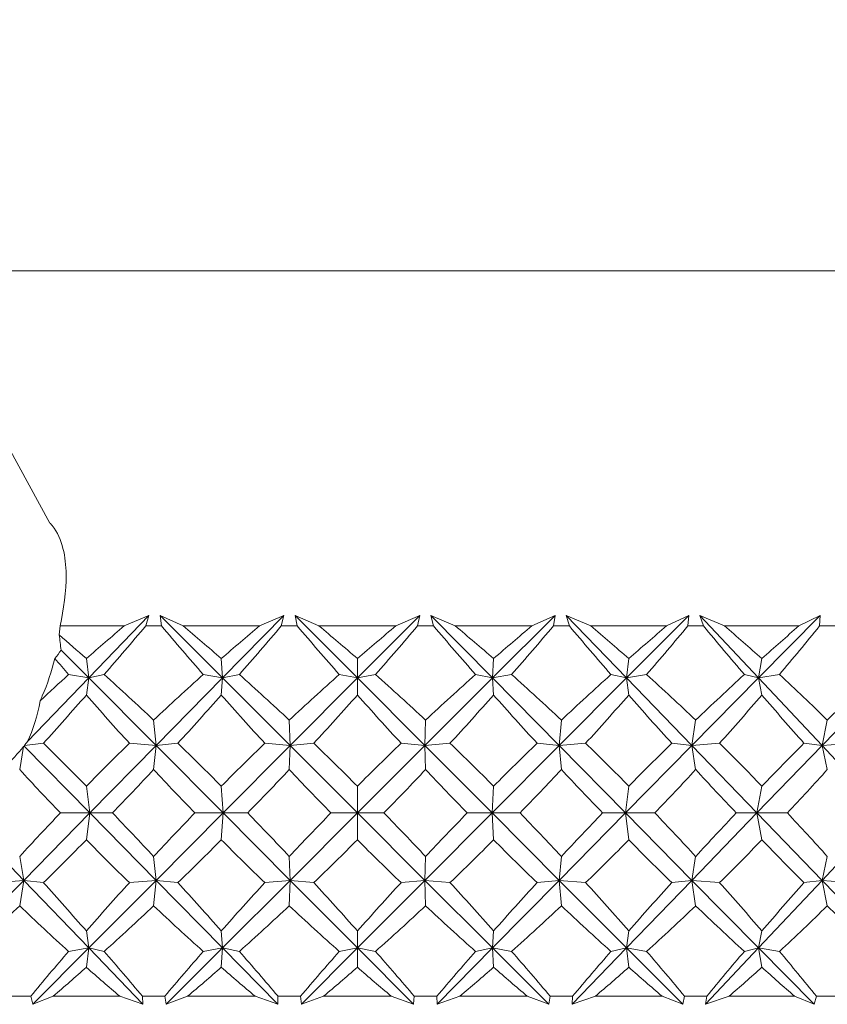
# Model space of a CAD drawing. Header units: inches. Extents: x -3.7 to 22.7, y -9.6 to 17.3.
# Tile 7 of 130: x -0.8 to -0.4, y -2.4 to -1.9. Entities that reach past the tile are written whole.
import ezdxf

# ---------------------------------------------------------------- set-up
doc = ezdxf.new("R2010")
doc.units = ezdxf.units.IN
doc.header["$MEASUREMENT"] = 0

msp = doc.modelspace()

# ---------------------------------------------------------------- linework, layer by layer
at = {"color": 7, "linetype": 'Continuous', "lineweight": 15}
for p, q in [((-0.79101, -2.1406), (-0.93611, -1.87544)), ((-0.8637, -2.00777), (0.06881, -2.00777)), ((-0.77054, -2.22218), (-0.73887, -2.18926)), ((-0.75187, -2.19477), (-0.73887, -2.18926)), ((-0.74057, -2.19477), (-0.73887, -2.18926)), ((-0.72086, -2.19477), (-0.733, -2.18926)), ((-0.7322, -2.19477), (-0.733, -2.18926)), ((-0.70008, -2.22218), (-0.733, -2.18926)), ((-0.70008, -2.22218), (-0.66774, -2.18926)), ((-0.68057, -2.19477), (-0.66774, -2.18926)), ((-0.66916, -2.19477), (-0.66774, -2.18926)), ((-0.64929, -2.19477), (-0.66181, -2.18926)), ((-0.66072, -2.19477), (-0.66181, -2.18926)), ((-0.62901, -2.22218), (-0.66181, -2.18926)), ((-0.62901, -2.22218), (-0.59624, -2.18926)), ((-0.60881, -2.19477), (-0.59624, -2.18926)), ((-0.59738, -2.19477), (-0.59624, -2.18926)), ((-0.57751, -2.19477), (-0.59031, -2.18926)), ((-0.58894, -2.19477), (-0.59031, -2.18926)), ((-0.55788, -2.22218), (-0.59031, -2.18926)), ((-0.55788, -2.22218), (-0.52497, -2.18926)), ((-0.53717, -2.19477), (-0.52497, -2.18926)), ((-0.52581, -2.19477), (-0.52497, -2.18926)), ((-0.5061, -2.19477), (-0.51908, -2.18926)), ((-0.51743, -2.19477), (-0.51908, -2.18926)), ((-0.48729, -2.22218), (-0.51908, -2.18926)), ((-0.48729, -2.22218), (-0.45448, -2.18926)), ((-0.46622, -2.19477), (-0.45448, -2.18926)), ((-0.45503, -2.19477), (-0.45448, -2.18926)), ((-0.43564, -2.19477), (-0.44869, -2.18926)), ((-0.44677, -2.19477), (-0.44869, -2.18926)), ((-0.41778, -2.22218), (-0.44869, -2.18926)), ((-0.41778, -2.22218), (-0.38535, -2.18926)), ((-0.39654, -2.19477), (-0.38535, -2.18926)), ((-0.38559, -2.19477), (-0.38535, -2.18926)), ((-0.78556, -2.19477), (-0.78609, -2.19952)), ((-0.75187, -2.19477), (-0.78556, -2.19477)), ((-0.7322, -2.19477), (-0.74057, -2.19477)), ((-0.68057, -2.19477), (-0.72086, -2.19477)), ((-0.66072, -2.19477), (-0.66916, -2.19477)), ((-0.60881, -2.19477), (-0.64929, -2.19477)), ((-0.58894, -2.19477), (-0.59738, -2.19477)), ((-0.53717, -2.19477), (-0.57751, -2.19477)), ((-0.51743, -2.19477), (-0.52581, -2.19477)), ((-0.46622, -2.19477), (-0.5061, -2.19477)), ((-0.44677, -2.19477), (-0.45503, -2.19477)), ((-0.39654, -2.19477), (-0.43564, -2.19477)), ((-0.37754, -2.19477), (-0.38559, -2.19477)), ((-0.77054, -2.22218), (-0.78513, -2.20752)), ((-0.77054, -2.22218), (-0.7718, -2.21198)), ((-0.70008, -2.22218), (-0.70074, -2.21198)), ((-0.62901, -2.22218), (-0.62905, -2.21198)), ((-0.55788, -2.22218), (-0.55732, -2.21198)), ((-0.48729, -2.22218), (-0.48612, -2.21198)), ((-0.41778, -2.22218), (-0.41602, -2.21198)), ((-0.80275, -2.25566), (-0.77054, -2.22218)), ((-0.77054, -2.22218), (-0.78117, -2.22036)), ((-0.77054, -2.22218), (-0.7718, -2.23115)), ((-0.77054, -2.22218), (-0.76241, -2.22036)), ((-0.73508, -2.2578), (-0.77054, -2.22218)), ((-0.73508, -2.2578), (-0.70008, -2.22218)), ((-0.70008, -2.22218), (-0.71024, -2.22036)), ((-0.70008, -2.22218), (-0.70074, -2.23115)), ((-0.70008, -2.22218), (-0.69123, -2.22036)), ((-0.66446, -2.2578), (-0.70008, -2.22218)), ((-0.66446, -2.2578), (-0.62901, -2.22218)), ((-0.62901, -2.22218), (-0.6386, -2.22036)), ((-0.62901, -2.22218), (-0.62905, -2.23115)), ((-0.62901, -2.22218), (-0.61951, -2.22036)), ((-0.5935, -2.2578), (-0.62901, -2.22218)), ((-0.5935, -2.2578), (-0.55788, -2.22218)), ((-0.55788, -2.22218), (-0.56684, -2.22036)), ((-0.55788, -2.22218), (-0.54781, -2.22036)), ((-0.52279, -2.2578), (-0.55788, -2.22218)), ((-0.55788, -2.22218), (-0.55732, -2.23115)), ((-0.52279, -2.2578), (-0.48729, -2.22218)), ((-0.48729, -2.22218), (-0.49553, -2.22036)), ((-0.48729, -2.22218), (-0.47672, -2.22036)), ((-0.48729, -2.22218), (-0.48612, -2.23115)), ((-0.45288, -2.2578), (-0.48729, -2.22218)), ((-0.45288, -2.2578), (-0.41778, -2.22218)), ((-0.41778, -2.22218), (-0.42526, -2.22036)), ((-0.41778, -2.22218), (-0.40682, -2.22036)), ((-0.41778, -2.22218), (-0.41602, -2.23115)), ((-0.38434, -2.2578), (-0.41778, -2.22218)), ((-0.38434, -2.2578), (-0.34994, -2.22218)), ((-0.73508, -2.2578), (-0.73639, -2.24438)), ((-0.66446, -2.2578), (-0.66494, -2.24438)), ((-0.5935, -2.2578), (-0.59316, -2.24438)), ((-0.52279, -2.2578), (-0.52162, -2.24438)), ((-0.45288, -2.2578), (-0.4509, -2.24438)), ((-0.38434, -2.2578), (-0.38156, -2.24438)), ((-0.80489, -2.25829), (-0.80692, -2.27039)), ((-0.76995, -2.29328), (-0.80448, -2.25813)), ((-0.80445, -2.25776), (-0.79437, -2.25657)), ((-0.76995, -2.29328), (-0.73508, -2.2578)), ((-0.73508, -2.2578), (-0.74911, -2.25657)), ((-0.73508, -2.2578), (-0.73639, -2.27039)), ((-0.73508, -2.2578), (-0.72363, -2.25657)), ((-0.69977, -2.29328), (-0.73508, -2.2578)), ((-0.69977, -2.29328), (-0.66446, -2.2578)), ((-0.66446, -2.2578), (-0.67779, -2.25657)), ((-0.66446, -2.2578), (-0.66494, -2.27039)), ((-0.66446, -2.2578), (-0.65208, -2.25657)), ((-0.62898, -2.29328), (-0.66446, -2.2578)), ((-0.62898, -2.29328), (-0.5935, -2.2578)), ((-0.5935, -2.2578), (-0.60602, -2.25657)), ((-0.5935, -2.2578), (-0.5803, -2.25657)), ((-0.55815, -2.29328), (-0.5935, -2.2578)), ((-0.5935, -2.2578), (-0.59316, -2.27039)), ((-0.55815, -2.29328), (-0.52279, -2.2578)), ((-0.52279, -2.2578), (-0.5344, -2.25657)), ((-0.52279, -2.2578), (-0.50887, -2.25657)), ((-0.52279, -2.2578), (-0.52162, -2.27039)), ((-0.48783, -2.29328), (-0.52279, -2.2578)), ((-0.48783, -2.29328), (-0.45288, -2.2578)), ((-0.45288, -2.2578), (-0.46349, -2.25657)), ((-0.45288, -2.2578), (-0.43835, -2.25657)), ((-0.45288, -2.2578), (-0.4509, -2.27039)), ((-0.41861, -2.29328), (-0.45288, -2.2578)), ((-0.41861, -2.29328), (-0.38434, -2.2578)), ((-0.38434, -2.2578), (-0.39386, -2.25657)), ((-0.38434, -2.2578), (-0.36933, -2.25657)), ((-0.38434, -2.2578), (-0.38156, -2.27039)), ((-0.35104, -2.29328), (-0.38434, -2.2578)), ((-0.76995, -2.29328), (-0.7718, -2.27914)), ((-0.69977, -2.29328), (-0.70074, -2.27914)), ((-0.62898, -2.29328), (-0.62905, -2.27914)), ((-0.55815, -2.29328), (-0.55732, -2.27914)), ((-0.48783, -2.29328), (-0.48612, -2.27914)), ((-0.41861, -2.29328), (-0.41602, -2.27914)), ((-0.80481, -2.32876), (-0.83894, -2.29328)), ((-0.80481, -2.32876), (-0.76995, -2.29328)), ((-0.76995, -2.29328), (-0.78551, -2.29328)), ((-0.76995, -2.29328), (-0.7718, -2.30742)), ((-0.73508, -2.32876), (-0.76995, -2.29328)), ((-0.76995, -2.29328), (-0.75805, -2.29328)), ((-0.73508, -2.32876), (-0.69977, -2.29328)), ((-0.69977, -2.29328), (-0.71463, -2.29328)), ((-0.69977, -2.29328), (-0.70074, -2.30742)), ((-0.66446, -2.32876), (-0.69977, -2.29328)), ((-0.69977, -2.29328), (-0.68683, -2.29328)), ((-0.66446, -2.32876), (-0.62898, -2.29328)), ((-0.62898, -2.29328), (-0.64302, -2.29328)), ((-0.62898, -2.29328), (-0.62905, -2.30742)), ((-0.5935, -2.32876), (-0.62898, -2.29328)), ((-0.62898, -2.29328), (-0.61508, -2.29328)), ((-0.5935, -2.32876), (-0.55815, -2.29328)), ((-0.55815, -2.29328), (-0.57125, -2.29328)), ((-0.52279, -2.32876), (-0.55815, -2.29328)), ((-0.55815, -2.29328), (-0.55732, -2.30742)), ((-0.55815, -2.29328), (-0.54341, -2.29328)), ((-0.52279, -2.32876), (-0.48783, -2.29328)), ((-0.48783, -2.29328), (-0.4999, -2.29328)), ((-0.48783, -2.29328), (-0.48612, -2.30742)), ((-0.45288, -2.32876), (-0.48783, -2.29328)), ((-0.48783, -2.29328), (-0.47238, -2.29328)), ((-0.45288, -2.32876), (-0.41861, -2.29328)), ((-0.41861, -2.29328), (-0.42955, -2.29328)), ((-0.41861, -2.29328), (-0.41602, -2.30742)), ((-0.38434, -2.32876), (-0.41861, -2.29328)), ((-0.41861, -2.29328), (-0.40256, -2.29328)), ((-0.38434, -2.32876), (-0.35104, -2.29328)), ((-0.80481, -2.32876), (-0.80692, -2.31617)), ((-0.73508, -2.32876), (-0.73639, -2.31617)), ((-0.66446, -2.32876), (-0.66494, -2.31617)), ((-0.5935, -2.32876), (-0.59316, -2.31617)), ((-0.52279, -2.32876), (-0.52162, -2.31617)), ((-0.45288, -2.32876), (-0.4509, -2.31617)), ((-0.38434, -2.32876), (-0.38156, -2.31617)), ((-0.83981, -2.36438), (-0.80481, -2.32876)), ((-0.80481, -2.32876), (-0.81942, -2.32998)), ((-0.80481, -2.32876), (-0.80692, -2.34217)), ((-0.77054, -2.36438), (-0.80481, -2.32876)), ((-0.80481, -2.32876), (-0.79437, -2.32998)), ((-0.77054, -2.36438), (-0.73508, -2.32876)), ((-0.73508, -2.32876), (-0.74911, -2.32998)), ((-0.73508, -2.32876), (-0.73639, -2.34217)), ((-0.70008, -2.36438), (-0.73508, -2.32876)), ((-0.73508, -2.32876), (-0.72363, -2.32998)), ((-0.70008, -2.36438), (-0.66446, -2.32876)), ((-0.66446, -2.32876), (-0.67779, -2.32998)), ((-0.66446, -2.32876), (-0.66494, -2.34217)), ((-0.62901, -2.36438), (-0.66446, -2.32876)), ((-0.66446, -2.32876), (-0.65208, -2.32998)), ((-0.62901, -2.36438), (-0.5935, -2.32876)), ((-0.5935, -2.32876), (-0.60602, -2.32998)), ((-0.55788, -2.36438), (-0.5935, -2.32876)), ((-0.5935, -2.32876), (-0.59316, -2.34217)), ((-0.5935, -2.32876), (-0.5803, -2.32998)), ((-0.55788, -2.36438), (-0.52279, -2.32876)), ((-0.52279, -2.32876), (-0.5344, -2.32998)), ((-0.52279, -2.32876), (-0.52162, -2.34217)), ((-0.48729, -2.36438), (-0.52279, -2.32876)), ((-0.52279, -2.32876), (-0.50887, -2.32998)), ((-0.48729, -2.36438), (-0.45288, -2.32876)), ((-0.45288, -2.32876), (-0.46349, -2.32998)), ((-0.45288, -2.32876), (-0.4509, -2.34217)), ((-0.41778, -2.36438), (-0.45288, -2.32876)), ((-0.45288, -2.32876), (-0.43835, -2.32998)), ((-0.41778, -2.36438), (-0.38434, -2.32876)), ((-0.38434, -2.32876), (-0.39386, -2.32998)), ((-0.38434, -2.32876), (-0.38156, -2.34217)), ((-0.34994, -2.36438), (-0.38434, -2.32876)), ((-0.38434, -2.32876), (-0.36933, -2.32998)), ((-0.77054, -2.36438), (-0.7718, -2.3554)), ((-0.70008, -2.36438), (-0.70074, -2.3554)), ((-0.62901, -2.36438), (-0.62905, -2.3554)), ((-0.55788, -2.36438), (-0.55732, -2.3554)), ((-0.48729, -2.36438), (-0.48612, -2.3554)), ((-0.41778, -2.36438), (-0.41602, -2.3554)), ((-0.80008, -2.39406), (-0.77054, -2.36438)), ((-0.77054, -2.36438), (-0.78117, -2.36619)), ((-0.77054, -2.36438), (-0.7718, -2.37458)), ((-0.77054, -2.36438), (-0.76241, -2.36619)), ((-0.74199, -2.39406), (-0.77054, -2.36438)), ((-0.72976, -2.39406), (-0.70008, -2.36438)), ((-0.70008, -2.36438), (-0.71024, -2.36619)), ((-0.70008, -2.36438), (-0.70074, -2.37458)), ((-0.70008, -2.36438), (-0.69123, -2.36619)), ((-0.67092, -2.39406), (-0.70008, -2.36438)), ((-0.65858, -2.39406), (-0.62901, -2.36438)), ((-0.62901, -2.36438), (-0.6386, -2.36619)), ((-0.62901, -2.36438), (-0.62905, -2.37458)), ((-0.59947, -2.39406), (-0.62901, -2.36438)), ((-0.62901, -2.36438), (-0.61951, -2.36619)), ((-0.58712, -2.39406), (-0.55788, -2.36438)), ((-0.55788, -2.36438), (-0.56684, -2.36619)), ((-0.55788, -2.36438), (-0.55732, -2.37458)), ((-0.52821, -2.39406), (-0.55788, -2.36438)), ((-0.55788, -2.36438), (-0.54781, -2.36619)), ((-0.51595, -2.39406), (-0.48729, -2.36438)), ((-0.48729, -2.36438), (-0.49553, -2.36619)), ((-0.48729, -2.36438), (-0.48612, -2.37458)), ((-0.45771, -2.39406), (-0.48729, -2.36438)), ((-0.48729, -2.36438), (-0.47672, -2.36619)), ((-0.44565, -2.39406), (-0.41778, -2.36438)), ((-0.41778, -2.36438), (-0.42526, -2.36619)), ((-0.41778, -2.36438), (-0.41602, -2.37458)), ((-0.38854, -2.39406), (-0.41778, -2.36438)), ((-0.41778, -2.36438), (-0.40682, -2.36619)), ((-0.80113, -2.38977), (-0.8127, -2.38977)), ((-0.80113, -2.38977), (-0.80008, -2.39406)), ((-0.78928, -2.38977), (-0.80008, -2.39406)), ((-0.75425, -2.38977), (-0.78928, -2.38977)), ((-0.75425, -2.38977), (-0.74199, -2.39406)), ((-0.74227, -2.38977), (-0.74199, -2.39406)), ((-0.7305, -2.38977), (-0.74227, -2.38977)), ((-0.7305, -2.38977), (-0.72976, -2.39406)), ((-0.71846, -2.38977), (-0.72976, -2.39406)), ((-0.68298, -2.38977), (-0.71846, -2.38977)), ((-0.68298, -2.38977), (-0.67092, -2.39406)), ((-0.67088, -2.38977), (-0.67092, -2.39406)), ((-0.659, -2.38977), (-0.67088, -2.38977)), ((-0.659, -2.38977), (-0.65858, -2.39406)), ((-0.64687, -2.38977), (-0.65858, -2.39406)), ((-0.61123, -2.38977), (-0.64687, -2.38977)), ((-0.61123, -2.38977), (-0.59947, -2.39406)), ((-0.5991, -2.38977), (-0.59947, -2.39406)), ((-0.58722, -2.38977), (-0.5991, -2.38977)), ((-0.58722, -2.38977), (-0.58712, -2.39406)), ((-0.5751, -2.38977), (-0.58712, -2.39406)), ((-0.53958, -2.38977), (-0.5751, -2.38977)), ((-0.53958, -2.38977), (-0.52821, -2.39406)), ((-0.52752, -2.38977), (-0.52821, -2.39406)), ((-0.51572, -2.38977), (-0.52752, -2.38977)), ((-0.51572, -2.38977), (-0.51595, -2.39406)), ((-0.50371, -2.38977), (-0.51595, -2.39406)), ((-0.4686, -2.38977), (-0.50371, -2.38977)), ((-0.4686, -2.38977), (-0.45771, -2.39406)), ((-0.45671, -2.38977), (-0.45771, -2.39406)), ((-0.4451, -2.38977), (-0.45671, -2.38977)), ((-0.4451, -2.38977), (-0.44565, -2.39406)), ((-0.43329, -2.38977), (-0.44565, -2.39406)), ((-0.39886, -2.38977), (-0.43329, -2.38977)), ((-0.39886, -2.38977), (-0.38854, -2.39406)), ((-0.38724, -2.38977), (-0.38854, -2.39406)), ((-0.3759, -2.38977), (-0.38724, -2.38977))]:
    msp.add_line(p, q, dxfattribs=at)
for centre, major_axis, ratio, start_param, end_param in [((-0.62323, -3.41051), (0.36695, 1.37255), 0.517929, 0.638009, 0.663312), ((-0.62323, -1.17605), (0.68982, 1.37055), 0.295613, 4.006467, 4.034133), ((-0.62323, -1.17605), (-0.56154, 1.36569), 0.417225, 2.226856, 2.254521), ((-0.62323, -3.41051), (-0.56978, 1.36569), 0.411193, 5.587566, 5.612868), ((-0.62323, -3.41051), (0.44149, 1.36883), 0.487384, 0.656339, 0.681641), ((-0.62323, -1.17605), (0.65599, 1.36814), 0.334688, 4.017884, 4.045549), ((-0.62323, -1.17605), (-0.60919, 1.36621), 0.379546, 2.229105, 2.25677), ((-0.62323, -3.41051), (-0.5156, 1.36628), 0.4477, 5.590095, 5.615397), ((-0.62323, -3.41051), (0.50601, 1.36651), 0.453446, 0.666774, 0.692077), ((-0.62323, -1.17605), (0.61625, 1.36641), 0.373339, 4.025576, 4.053241), ((-0.62323, -1.17605), (-0.64997, 1.3678), 0.340995, 2.236114, 2.263779), ((-0.62323, -3.41051), (-0.45262, 1.36835), 0.482076, 5.599338, 5.624641), ((-0.62323, -3.41051), (0.56154, 1.36569), 0.417225, 0.670317, 0.69562), ((-0.62323, -1.17605), (0.56978, 1.36569), 0.411193, 4.028664, 4.056329), ((-0.62323, -1.17605), (-0.68471, 1.37013), 0.301969, 2.24698, 2.274645), ((-0.62323, -3.41051), (-0.37975, 1.37186), 0.513259, 5.616332, 5.641634), ((-0.62323, -3.41051), (0.60919, 1.36621), 0.379546, 0.668068, 0.69337), ((-0.62323, -1.17605), (0.5156, 1.36628), 0.4477, 4.026136, 4.053801), ((-0.62323, -1.17605), (-0.71407, 1.37288), 0.262732, 2.260943, 2.288608), ((-0.62323, -3.41051), (-0.29632, 1.37637), 0.539896, 5.641752, 5.667054), ((-0.62323, -3.41051), (0.64997, 1.3678), 0.340995, 0.661059, 0.686362), ((-0.62323, -1.17605), (0.45262, 1.36835), 0.482076, 4.016892, 4.044557), ((-0.62323, -3.41051), (-0.61625, 1.36641), 0.373339, 5.590654, 5.608861), ((-0.86036, -2.20864), (-0.0229, 0.17304), 0.428687, 4.662205, 4.70841), ((-0.89039, -2.15377), (0.10919, -0.04639), 0.629115, 6.099247, 6.171615), ((-0.62323, -1.17605), (-0.50601, 1.36651), 0.453446, 2.248869, 2.258064), ((-0.62323, -3.41051), (0.36695, 1.37255), 0.517929, 0.675244, 0.694381), ((-0.62323, -3.41051), (-0.61625, 1.36641), 0.373339, 5.545774, 5.578721), ((-0.62323, -3.41051), (0.44149, 1.36883), 0.487384, 0.693574, 0.726521), ((-0.62323, -3.41051), (-0.56978, 1.36569), 0.411193, 5.542686, 5.575633), ((-0.62323, -3.41051), (0.50601, 1.36651), 0.453446, 0.704009, 0.736957), ((-0.62323, -3.41051), (-0.5156, 1.36628), 0.4477, 5.545215, 5.578162), ((-0.62323, -3.41051), (0.56154, 1.36569), 0.417225, 0.707552, 0.740499), ((-0.62323, -3.41051), (-0.45262, 1.36835), 0.482076, 5.554458, 5.587406), ((-0.62323, -3.41051), (0.60919, 1.36621), 0.379546, 0.705303, 0.73825), ((-0.62323, -3.41051), (-0.37975, 1.37186), 0.513259, 5.571452, 5.604399), ((-0.62323, -3.41051), (0.64997, 1.3678), 0.340995, 0.698294, 0.731242), ((-0.62323, -3.41051), (-0.29632, 1.37637), 0.539896, 5.596872, 5.629819), ((-0.62323, -3.41051), (0.68471, 1.37013), 0.301969, 0.687428, 0.720375), ((-0.93035, -2.08074), (-0.10854, 0.19627), 0.419091, 3.433014, 3.619027), ((-0.62323, -1.17605), (0.68982, 1.37055), 0.295613, 3.965743, 3.994535), ((-0.62323, -1.17605), (-0.50601, 1.36651), 0.453446, 2.269996, 2.298789), ((-0.62323, -1.17605), (0.65599, 1.36814), 0.334688, 3.97716, 4.005952), ((-0.62323, -1.17605), (-0.56154, 1.36569), 0.417225, 2.266454, 2.295246), ((-0.62323, -1.17605), (0.61625, 1.36641), 0.373339, 3.984851, 4.013644), ((-0.62323, -1.17605), (-0.60919, 1.36621), 0.379546, 2.268703, 2.297495), ((-0.62323, -1.17605), (0.56978, 1.36569), 0.411193, 3.98794, 4.016732), ((-0.62323, -1.17605), (-0.64997, 1.3678), 0.340995, 2.275711, 2.304503), ((-0.62323, -1.17605), (0.5156, 1.36628), 0.4477, 3.985411, 4.014203), ((-0.62323, -1.17605), (-0.68471, 1.37013), 0.301969, 2.286577, 2.31537), ((-0.62323, -1.17605), (0.45262, 1.36835), 0.482076, 3.976167, 4.004959), ((-0.62323, -1.17605), (-0.71407, 1.37288), 0.262732, 2.300541, 2.329333), ((-0.85082, -2.22608), (0.06532, 0.07262), 0.571449, 4.788836, 4.816496), ((-0.85082, -2.22608), (0.06532, 0.07262), 0.571449, 4.49114, 4.781737), ((-0.87432, -2.18314), (0.10631, -0.04073), 0.672311, 5.649111, 5.653904), ((-0.8766, -2.17897), (-0.02174, 0.17955), 0.391837, 4.208953, 4.211258), ((-0.62323, -3.41051), (-0.65599, 1.36814), 0.334688, 5.508586, 5.537378), ((-0.62323, -3.41051), (0.44149, 1.36883), 0.487384, 0.742609, 0.771401), ((-0.62323, -3.41051), (-0.61625, 1.36641), 0.373339, 5.500894, 5.529686), ((-0.62323, -3.41051), (0.50601, 1.36651), 0.453446, 0.753044, 0.781836), ((-0.62323, -3.41051), (-0.56978, 1.36569), 0.411193, 5.497806, 5.526598), ((-0.62323, -3.41051), (0.56154, 1.36569), 0.417225, 0.756587, 0.785379), ((-0.62323, -3.41051), (-0.5156, 1.36628), 0.4477, 5.500335, 5.529127), ((-0.62323, -3.41051), (0.60919, 1.36621), 0.379546, 0.754338, 0.78313), ((-0.62323, -3.41051), (-0.45262, 1.36835), 0.482076, 5.509578, 5.538371), ((-0.62323, -3.41051), (0.64997, 1.3678), 0.340995, 0.747329, 0.776122), ((-0.62323, -3.41051), (-0.37975, 1.37186), 0.513259, 5.526572, 5.555364), ((-0.62323, -3.41051), (0.68471, 1.37013), 0.301969, 0.736463, 0.765255), ((-0.62323, -1.17605), (-0.44149, 1.36883), 0.487384, 2.325312, 2.352729), ((-0.62323, -1.17605), (0.65599, 1.36814), 0.334688, 3.933655, 3.961072), ((-0.62323, -1.17605), (-0.50601, 1.36651), 0.453446, 2.314876, 2.342293), ((-0.62323, -1.17605), (0.61625, 1.36641), 0.373339, 3.941347, 3.968764), ((-0.62323, -1.17605), (-0.56154, 1.36569), 0.417225, 2.311333, 2.33875), ((-0.62323, -1.17605), (0.56978, 1.36569), 0.411193, 3.944435, 3.971852), ((-0.62323, -1.17605), (-0.60919, 1.36621), 0.379546, 2.313583, 2.341), ((-0.62323, -1.17605), (0.5156, 1.36628), 0.4477, 3.941906, 3.969323), ((-0.62323, -1.17605), (-0.64997, 1.3678), 0.340995, 2.320591, 2.348008), ((-0.62323, -1.17605), (0.45262, 1.36835), 0.482076, 3.932663, 3.96008), ((-0.62323, -1.17605), (-0.68471, 1.37013), 0.301969, 2.331457, 2.358874), ((-0.62323, -1.17605), (0.37975, 1.37186), 0.513259, 3.915669, 3.943086), ((-0.62323, -3.41051), (0.44149, 1.36883), 0.487384, 0.788864, 0.816281), ((-0.62323, -3.41051), (-0.65599, 1.36814), 0.334688, 5.463706, 5.491123), ((-0.62323, -3.41051), (0.50601, 1.36651), 0.453446, 0.799299, 0.826716), ((-0.62323, -3.41051), (-0.61625, 1.36641), 0.373339, 5.456014, 5.483431), ((-0.62323, -3.41051), (0.56154, 1.36569), 0.417225, 0.802842, 0.830259), ((-0.62323, -3.41051), (-0.56978, 1.36569), 0.411193, 5.452926, 5.480343), ((-0.62323, -3.41051), (0.60919, 1.36621), 0.379546, 0.800593, 0.82801), ((-0.62323, -3.41051), (-0.5156, 1.36628), 0.4477, 5.455455, 5.482872), ((-0.62323, -3.41051), (0.64997, 1.3678), 0.340995, 0.793585, 0.821002), ((-0.62323, -3.41051), (-0.45262, 1.36835), 0.482076, 5.464698, 5.492115), ((-0.62323, -3.41051), (0.68471, 1.37013), 0.301969, 0.782718, 0.810135), ((-0.62323, -3.41051), (-0.37975, 1.37186), 0.513259, 5.481692, 5.509109), ((-0.62323, -1.17605), (0.65599, 1.36814), 0.334688, 3.8874, 3.916192), ((-0.62323, -1.17605), (-0.44149, 1.36883), 0.487384, 2.370192, 2.398984), ((-0.62323, -1.17605), (0.61625, 1.36641), 0.373339, 3.895092, 3.923884), ((-0.62323, -1.17605), (-0.50601, 1.36651), 0.453446, 2.359756, 2.388548), ((-0.62323, -1.17605), (0.56978, 1.36569), 0.411193, 3.89818, 3.926972), ((-0.62323, -1.17605), (-0.56154, 1.36569), 0.417225, 2.356213, 2.385006), ((-0.62323, -1.17605), (0.5156, 1.36628), 0.4477, 3.895651, 3.924443), ((-0.62323, -1.17605), (-0.60919, 1.36621), 0.379546, 2.358463, 2.387255), ((-0.62323, -1.17605), (0.45262, 1.36835), 0.482076, 3.886407, 3.9152), ((-0.62323, -1.17605), (-0.64997, 1.3678), 0.340995, 2.365471, 2.394263), ((-0.62323, -1.17605), (0.37975, 1.37186), 0.513259, 3.869414, 3.898206), ((-0.62323, -1.17605), (-0.68471, 1.37013), 0.301969, 2.376337, 2.405129), ((-0.62323, -3.41051), (-0.68982, 1.37055), 0.295613, 5.430243, 5.459035), ((-0.62323, -3.41051), (0.50601, 1.36651), 0.453446, 0.842804, 0.871596), ((-0.62323, -3.41051), (-0.65599, 1.36814), 0.334688, 5.418826, 5.447618), ((-0.62323, -3.41051), (0.56154, 1.36569), 0.417225, 0.846347, 0.875139), ((-0.62323, -3.41051), (-0.61625, 1.36641), 0.373339, 5.411134, 5.439927), ((-0.62323, -3.41051), (0.60919, 1.36621), 0.379546, 0.844098, 0.87289), ((-0.62323, -3.41051), (-0.56978, 1.36569), 0.411193, 5.408046, 5.436838), ((-0.62323, -3.41051), (0.64997, 1.3678), 0.340995, 0.837089, 0.865881), ((-0.62323, -3.41051), (-0.5156, 1.36628), 0.4477, 5.410575, 5.439367), ((-0.62323, -3.41051), (0.68471, 1.37013), 0.301969, 0.826223, 0.855015), ((-0.62323, -3.41051), (-0.45262, 1.36835), 0.482076, 5.419819, 5.448611), ((-0.62323, -3.41051), (0.71407, 1.37288), 0.262732, 0.81226, 0.841052), ((-0.62323, -1.17605), (0.65599, 1.36814), 0.334688, 3.838365, 3.871312), ((-0.62323, -1.17605), (-0.36695, 1.37255), 0.517929, 2.433401, 2.466349), ((-0.62323, -1.17605), (0.61625, 1.36641), 0.373339, 3.846057, 3.879004), ((-0.62323, -1.17605), (-0.44149, 1.36883), 0.487384, 2.415072, 2.448019), ((-0.62323, -1.17605), (0.56978, 1.36569), 0.411193, 3.849145, 3.882092), ((-0.62323, -1.17605), (-0.50601, 1.36651), 0.453446, 2.404636, 2.437584), ((-0.62323, -1.17605), (0.5156, 1.36628), 0.4477, 3.846616, 3.879563), ((-0.62323, -1.17605), (-0.56154, 1.36569), 0.417225, 2.401093, 2.434041), ((-0.62323, -1.17605), (0.45262, 1.36835), 0.482076, 3.837372, 3.87032), ((-0.62323, -1.17605), (-0.60919, 1.36621), 0.379546, 2.403342, 2.43629), ((-0.62323, -1.17605), (0.37975, 1.37186), 0.513259, 3.820379, 3.853326), ((-0.62323, -1.17605), (-0.64997, 1.3678), 0.340995, 2.410351, 2.443298), ((-0.62323, -1.17605), (0.29632, 1.37637), 0.539896, 3.794959, 3.827906), ((-0.62323, -1.17605), (-0.68471, 1.37013), 0.301969, 2.421217, 2.454165), ((-0.62323, -3.41051), (0.50601, 1.36651), 0.453446, 0.883529, 0.909045), ((-0.62323, -3.41051), (-0.68982, 1.37055), 0.295613, 5.392794, 5.41831), ((-0.62323, -3.41051), (0.56154, 1.36569), 0.417225, 0.887072, 0.912588), ((-0.62323, -3.41051), (-0.65599, 1.36814), 0.334688, 5.381377, 5.406894), ((-0.62323, -3.41051), (0.60919, 1.36621), 0.379546, 0.884822, 0.910339), ((-0.62323, -3.41051), (-0.61625, 1.36641), 0.373339, 5.373686, 5.399202), ((-0.62323, -3.41051), (0.64997, 1.3678), 0.340995, 0.877814, 0.90333), ((-0.62323, -3.41051), (-0.56978, 1.36569), 0.411193, 5.370597, 5.396113), ((-0.62323, -3.41051), (0.68471, 1.37013), 0.301969, 0.866948, 0.892464), ((-0.62323, -3.41051), (-0.5156, 1.36628), 0.4477, 5.373126, 5.398642), ((-0.62323, -3.41051), (0.71407, 1.37288), 0.262732, 0.852984, 0.878501), ((-0.62323, -3.41051), (-0.45262, 1.36835), 0.482076, 5.38237, 5.407886), ((-0.62323, -1.17605), (0.61625, 1.36641), 0.373339, 3.811845, 3.834124), ((-0.62323, -1.17605), (-0.36695, 1.37255), 0.517929, 2.478281, 2.50056), ((-0.62323, -1.17605), (0.56978, 1.36569), 0.411193, 3.814934, 3.837212), ((-0.62323, -1.17605), (-0.44149, 1.36883), 0.487384, 2.459951, 2.48223), ((-0.62323, -1.17605), (0.5156, 1.36628), 0.4477, 3.812405, 3.834683), ((-0.62323, -1.17605), (-0.50601, 1.36651), 0.453446, 2.449516, 2.471795), ((-0.62323, -1.17605), (0.45262, 1.36835), 0.482076, 3.803161, 3.82544), ((-0.62323, -1.17605), (-0.56154, 1.36569), 0.417225, 2.445973, 2.468252), ((-0.62323, -1.17605), (0.37975, 1.37186), 0.513259, 3.786168, 3.808446), ((-0.62323, -1.17605), (-0.60919, 1.36621), 0.379546, 2.448222, 2.470501), ((-0.62323, -1.17605), (0.29632, 1.37637), 0.539896, 3.760748, 3.783026), ((-0.62323, -1.17605), (-0.64997, 1.3678), 0.340995, 2.455231, 2.477509)]:
    msp.add_ellipse(centre, major_axis=major_axis, ratio=ratio, start_param=start_param, end_param=end_param, dxfattribs=at)
for points, knots in [([(-0.78556, -2.19477), (-0.78398, -2.18575), (-0.7808, -2.16772), (-0.78445, -2.14842), (-0.79046, -2.14102), (-0.79083, -2.14056)], [0, 0, 0, 0, 0.484054, 0.968212, 1, 1, 1, 1]), ([(-0.78838, -2.21194), (-0.79029, -2.21864), (-0.79246, -2.22622), (-0.79576, -2.23333), (-0.79615, -2.23416)], [0, 0, 0, 0, 0.883119, 1, 1, 1, 1])]:
    msp.add_open_spline(points, degree=3, knots=knots, dxfattribs=at)

doc.saveas('drawing.dxf')
